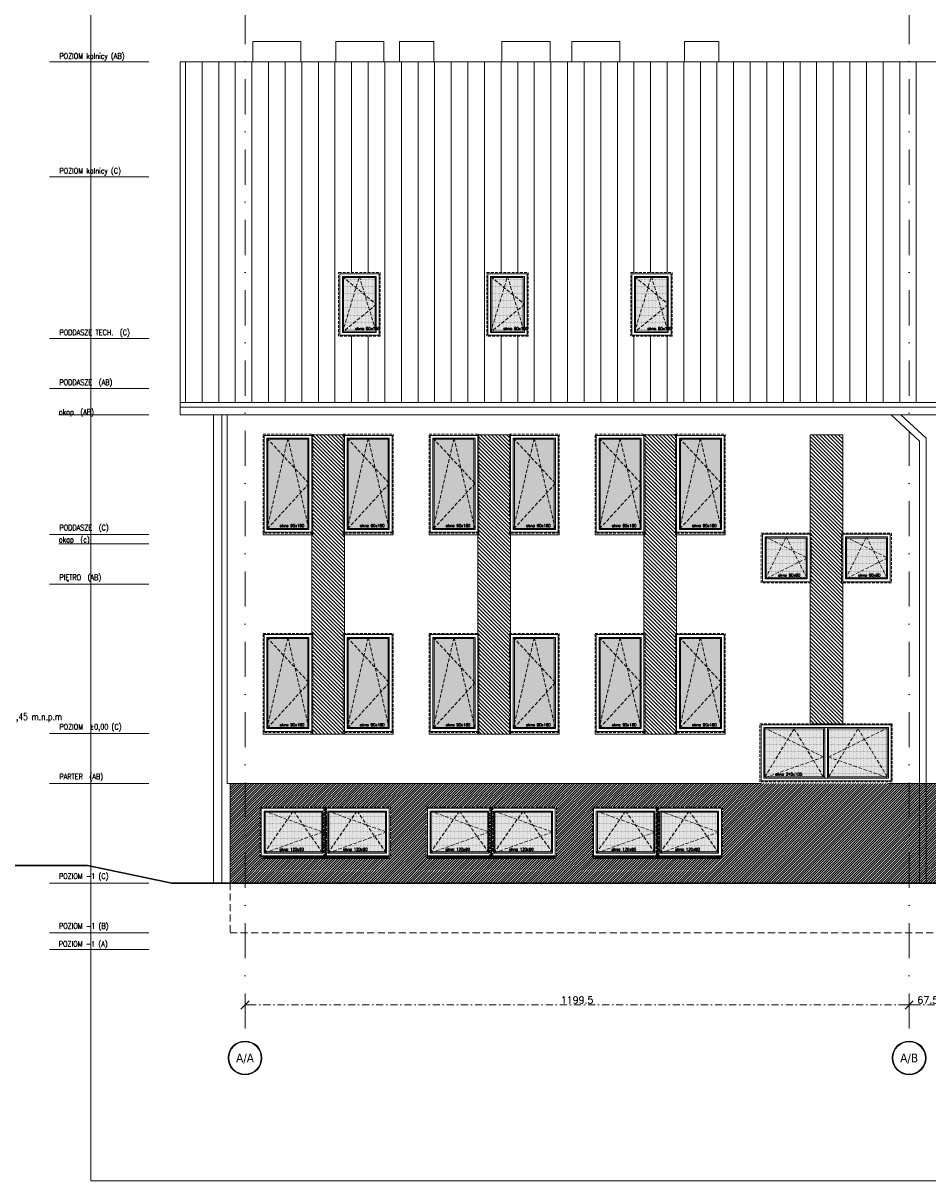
# Model space of a CAD drawing. Header units: millimetres. Extents: x 23192 to 177760, y -399809 to -79279.
# Tile 189 of 256: x 57337 to 58971, y -202902 to -200810. Entities that reach past the tile are written whole.
import ezdxf
from ezdxf.enums import TextEntityAlignment as Align

# ---------------------------------------------------------------- set-up
doc = ezdxf.new("R2010")
doc.units = ezdxf.units.MM
for name, pattern in [('CACHE', [9.525, 6.35, -3.175]), ('CARKOVANA', [7.5, 5, -2.5]), ('DASHDOT', [25.4, 12.7, -6.35, 0, -6.35]), ('HIDDEN', [9.525, 6.35, -3.175])]:
    doc.linetypes.add(name, pattern=pattern)
doc.layers.get('0').update_dxf_attribs({"lineweight": 0})
for name, color, linetype, lineweight in [('! opisy okien elewacja', 7, 'Continuous', 0), ('!! 0_ Istn-okna', 6, 'Continuous', 13), ('!! 0_ Istn-sciany', 3, 'Continuous', 30), ('!! 0_ Istn-widok', 1, 'Continuous', 15), ('!! 0_ WIDOK ELEWACJA', 4, 'Continuous', 0), ('!! 0_Istn-cienka', 4, 'Continuous', 9), ('!! 0_Istn-drzwi', 1, 'Continuous', 13), ('!! 0_Osie', 1, 'DASHDOT', 13), ('!! 1  WYDZIELENIE PPOŻ', 252, 'Continuous', 0), ('!! 1_Hatch dach', 252, 'Continuous', 5), ('!! 2_NOWE OKNA WIDOk - remont', 140, 'Continuous', 5), ('!! 2_TYNK OBRYS', 252, 'Continuous', 13), ('0-osie-liniA', 14, 'DASHDOT', 5), ('0-osie-tx', 66, 'Continuous', 9), ('0-rzedne-blok', 62, 'Continuous', 13), ('Hatch', 4, 'Continuous', 5), ('Istn-okna', 6, 'Continuous', 13)]:
    doc.layers.add(name, color=color, linetype=linetype, lineweight=lineweight)
doc.layers.add('!! 0_ramki', color=66, linetype='Continuous', lineweight=9, plot=False)
doc.layers.add('!! 1_ELEWACJA KOLOR', color=7, linetype='Continuous', lineweight=13, true_color=0x6888bb)
doc.layers.add('!! 2_ELEWACJA COKÓŁ', color=9, linetype='Continuous', lineweight=13, true_color=0x808080)
doc.styles.add('DEUTSCH', font='SIMPLEX8')
doc.styles.add('SIMPLEX', font='simplex.shx', dxfattribs={"width": 0.77})
doc.styles.add('TAHOMA', font='tahoma.ttf')
doc.styles.add('TXT', font='simplex.shx')
doc.dimstyles.new('DIM50', dxfattribs={"dimscale": 5, "dimtxt": 2.5, "dimasz": 1.5, "dimexe": 0, "dimexo": 0, "dimgap": 0.5, "dimtad": 1, "dimdec": 4, "dimrnd": 0.5, "dimdsep": 46, "dimtxsty": 'TXT', "dimblk1": 'TICK1', "dimblk2": 'TICK1', "dimsah": 1, "dimcen": 0, "dimse1": 1, "dimse2": 1, "dimclrd": 1, "dimclre": 7, "dimclrt": 9, "dimadec": 0, "dimazin": 0, "dimtfac": 1, "dimtdec": 4, "dimtmove": 2, "dimatfit": 3, "dimldrblk": 'TICK1', "dimfxl": 1, "dimtolj": 1, "dimarcsym": 0})
pattern_1 = [(315, (4038.4983, 39195.6034), (3.367596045, 3.367596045), [])]
pattern_2 = [(0, (-71731.4378, 218200.2286), (0.79375, 1.5875), [0, -1.5875])]

# ---------------------------------------------------------------- blocks, each defined once
blk = doc.blocks.new('okno 90x180')
at = {"layer": '!! 1_Hatch dach', "true_color": 0x575757}
h = blk.add_hatch(dxfattribs=at)
h.set_pattern_fill('DOTS', color=251)
h.set_pattern_definition([(0, (-9632.3096, -11392.1331), (0.79375, 1.5875), [0, -1.5875])])
h.paths.add_polyline_path([(9, -10), (81, -10), (81, -171), (9, -171)])
at = {"layer": '!! 0_ Istn-okna', "linetype": 'CARKOVANA', "lineweight": 5}
blk.add_lwpolyline([(0, -1), (90, -1), (90, -180), (0, -180)], close=True, dxfattribs=at)
at = {"layer": '!! 0_ Istn-okna'}
for points in [[(2, -3), (88, -3), (88, -178), (2, -178)], [(7, -8), (83, -8), (83, -173), (7, -173)], [(9, -10), (81, -10), (81, -171), (9, -171)], [(0, -178), (90, -178), (90, -183), (0, -183)]]:
    blk.add_lwpolyline(points, close=True, dxfattribs=at)
at = {"layer": '!! 1_Hatch dach', "color": 251, "linetype": 'CACHE', "true_color": 0x575757}
for points in [[(7, -173), (45, -8), (83, -173)], [(7, -8), (83, -90), (7, -173)]]:
    blk.add_lwpolyline(points, dxfattribs=at)
at = {"insert": (30.1, -163.6), "char_height": 5, "attachment_point": 1, "style": 'TXT'}
blk.add_mtext_dynamic_manual_height_columns('okno 90x180', width=52.63, gutter_width=75, heights=[0], dxfattribs=at)
blk = doc.blocks.new('okno 115x115')
at = {"layer": '!! 1_Hatch dach', "true_color": 0x575757}
h = blk.add_hatch(dxfattribs=at)
h.set_pattern_fill('DOTS', color=251, angle=360)
h.set_pattern_definition([(360, (-21873.4686, 1906.5186), (0.79375, 1.5875), [0, -1.5875])])
h.paths.add_polyline_path([(-12259.7, 13266.7), (-12157.7, 13266.7), (-12157.7, 13194.7), (-12259.7, 13194.7)])
h = blk.add_hatch(dxfattribs=at)
h.set_pattern_fill('ANSI31', color=251, scale=0.2, angle=360)
h.paths.add_polyline_path([(-12264.2, 13187.7), (-12153.2, 13187.7), (-12153.2, 13182.7), (-12264.2, 13182.7)])
at = {"layer": '!! 0_ Istn-okna', "linetype": 'CARKOVANA', "lineweight": 5}
blk.add_lwpolyline([(-12268.7, 13275.7), (-12148.7, 13275.7), (-12148.7, 13185.7), (-12268.7, 13185.7)], close=True, dxfattribs=at)
at = {"layer": '!! 0_ Istn-okna'}
for points in [[(-12266.7, 13273.7), (-12150.7, 13273.7), (-12150.7, 13187.7), (-12266.7, 13187.7)], [(-12261.7, 13268.7), (-12155.7, 13268.7), (-12155.7, 13192.7), (-12261.7, 13192.7)], [(-12259.7, 13266.7), (-12157.7, 13266.7), (-12157.7, 13194.7), (-12259.7, 13194.7)], [(-12266.7, 13187.7), (-12150.7, 13187.7), (-12150.7, 13182.7), (-12266.7, 13182.7)]]:
    blk.add_lwpolyline(points, close=True, dxfattribs=at)
at = {"layer": '!! 1_Hatch dach', "color": 251, "linetype": 'CACHE', "true_color": 0x575757}
for points in [[(-12261.7, 13192.7), (-12208.7, 13268.7), (-12155.7, 13192.7)], [(-12261.7, 13268.7), (-12155.7, 13230.7), (-12261.7, 13192.7)]]:
    blk.add_lwpolyline(points, dxfattribs=at)
at = {"insert": (-12234.1, 13202.1), "char_height": 5, "attachment_point": 1, "style": 'TXT'}
blk.add_mtext_dynamic_manual_height_columns('okno 120x90', width=52.63, gutter_width=75, heights=[0], dxfattribs=at)
blk = doc.blocks.new('OKNO POŁACIOWE')
at = {"layer": '!! 1_Hatch dach', "true_color": 0x575757}
h = blk.add_hatch(dxfattribs=at)
h.set_pattern_fill('DOTS', color=251)
h.set_pattern_definition([(0, (62967.6391, -229507.4222), (0.79375, 1.5875), [0, -1.5875])])
h.paths.add_polyline_path([(72608.9, -218174.3), (72665.9, -218174.3), (72665.9, -218271.3), (72608.9, -218271.3)])
at = {"layer": '!! 0_ Istn-okna', "linetype": 'CARKOVANA', "lineweight": 5}
blk.add_lwpolyline([(72599.9, -218165.3), (72674.9, -218165.3), (72674.9, -218280.3), (72599.9, -218280.3)], close=True, dxfattribs=at)
at = {"layer": '!! 0_ Istn-okna'}
for points in [[(72601.9, -218167.3), (72672.9, -218167.3), (72672.9, -218278.3), (72601.9, -218278.3)], [(72606.9, -218172.3), (72667.9, -218172.3), (72667.9, -218273.3), (72606.9, -218273.3)], [(72608.9, -218174.3), (72665.9, -218174.3), (72665.9, -218271.3), (72608.9, -218271.3)]]:
    blk.add_lwpolyline(points, close=True, dxfattribs=at)
at = {"layer": '!! 1_Hatch dach', "color": 251, "linetype": 'CACHE', "true_color": 0x575757}
for points in [[(72606.9, -218273.3), (72637.4, -218172.3), (72667.9, -218273.3)], [(72606.9, -218172.3), (72667.9, -218222.8), (72606.9, -218273.3)]]:
    blk.add_lwpolyline(points, dxfattribs=at)
at = {"insert": (72630, -218263.9), "char_height": 5, "attachment_point": 1, "style": 'TXT'}
blk.add_mtext_dynamic_manual_height_columns('okno 90x180', width=52.63, gutter_width=75, heights=[0], dxfattribs=at)
blk = doc.blocks.new('*U80')
h = blk.add_hatch(color=256)
edge = h.paths.add_edge_path()
edge.add_arc((0, 0), 30.6, 0, 360)
edge = h.paths.add_edge_path(flags=17)
edge.add_arc((0, 0), 29.4, 0, 360)
for radius in [30.6, 29.4]:
    blk.add_circle((0, 0), radius)
at = {"style": 'TAHOMA', "flags": 8}
blk.add_attdef('ANSICHTSNUMMER', text='', height=16, dxfattribs=at).set_placement((0, 0), align=Align.MIDDLE_CENTER)
blk = doc.blocks.new('TICK1')
at = {"color": 2}
blk.add_line((-1, -1), (1, 1), dxfattribs=at)
at = {"color": 0}
for p, q in [((0, 0), (-1, 0)), ((0, -1.4), (0, 1.4))]:
    blk.add_line(p, q, dxfattribs=at)
blk = doc.blocks.new('*D3679')
at = {"color": 1, "lineweight": -2, "transparency": 16777216}
blk.add_line((57745.1, -202584.2), (58929.6, -202584.2), dxfattribs=at)
at = {"layer": 'DEFPOINTS', "color": 0, "transparency": 16777216}
for p in [(58937.1, -202584.2), (57737.6, -202649.3), (58937.1, -202649.3)]:
    blk.add_point(p, dxfattribs=at)
at = {"color": 1, "lineweight": -2, "transparency": 16777216, "xscale": 7.5, "yscale": 7.5, "zscale": 7.5, "rotation": 180}
blk.add_blockref('TICK1', (57737.6, -202584.2), dxfattribs=at)
at = {"color": 1, "lineweight": -2, "transparency": 16777216, "xscale": 7.5, "yscale": 7.5, "zscale": 7.5}
blk.add_blockref('TICK1', (58937.1, -202584.2), dxfattribs=at)
at = {"color": 9, "transparency": 16777216, "insert": (58337.3, -202575.4), "char_height": 12.5, "attachment_point": 5, "style": 'TXT'}
blk.add_mtext('\\A1;1199.5', dxfattribs=at)
blk = doc.blocks.new('*D3680')
at = {"color": 1, "lineweight": -2, "transparency": 16777216}
blk.add_line((58944.6, -202584.2), (58997.1, -202584.2), dxfattribs=at)
at = {"layer": 'DEFPOINTS', "color": 0, "transparency": 16777216}
for p in [(59004.6, -202584.2), (59004.6, -202584.2), (58937.1, -202649.3)]:
    blk.add_point(p, dxfattribs=at)
at = {"color": 1, "lineweight": -2, "transparency": 16777216, "xscale": 7.5, "yscale": 7.5, "zscale": 7.5, "rotation": 180}
blk.add_blockref('TICK1', (58937.1, -202584.2), dxfattribs=at)
at = {"color": 1, "lineweight": -2, "transparency": 16777216, "xscale": 7.5, "yscale": 7.5, "zscale": 7.5}
blk.add_blockref('TICK1', (59004.6, -202584.2), dxfattribs=at)
at = {"color": 9, "transparency": 16777216, "insert": (58970.8, -202575.4), "char_height": 12.5, "attachment_point": 5, "style": 'TXT'}
blk.add_mtext('\\A1;67.5', dxfattribs=at)
blk = doc.blocks.new('D_kota')
for p, q in [((8.7, 0), (8.7, 23)), ((-0.8, 15), (8.7, 15)), ((8.7, 0), (-0.8, 15))]:
    blk.add_line(p, q)
blk.add_lwpolyline([(-0.8, 15), (57.9, 15)])
at = {"style": 'DEUTSCH', "width": 0.8}
blk.add_attdef('POZ.ARCH', (7.3, 19.7), '', height=10, dxfattribs=at)
blk = doc.blocks.new('rzędne elewacje 2')
at = {"layer": '0-rzedne-blok'}
for p, q in [((45385.6, -192844.4), (45385.6, -192773.7)), ((45385.6, -192907), (45385.6, -192784.5)), ((45415.6, -192907), (45415.6, -192784.5)), ((45505.6, -192907), (45505.6, -192784.5)), ((45685.6, -192907), (45685.6, -192784.5)), ((45775.6, -192907), (45775.6, -192784.5)), ((46045.6, -192907), (46045.6, -192784.5)), ((46135.6, -192907), (46135.6, -192784.5)), ((46399.6, -192907), (46399.6, -192784.5)), ((46489.6, -192907), (46489.6, -192784.5)), ((46782.1, -192907), (46782.1, -192784.5)), ((46989.6, -192907), (46989.6, -192784.5)), ((45385.6, -193153), (45385.6, -192973.3)), ((45415.6, -193153), (45415.6, -192973.3)), ((45505.6, -193153), (45505.6, -192973.3)), ((45685.6, -193153), (45685.6, -192973.3)), ((45775.6, -193153), (45775.6, -192973.3)), ((46045.6, -193153), (46045.6, -192973.3)), ((46118.7, -193153), (46118.7, -192990.2)), ((46135.6, -193153), (46135.6, -192973.3)), ((46352, -193153), (46352, -192990.2)), ((46399.6, -193153), (46399.6, -192973.3)), ((46489.6, -193153), (46489.6, -192973.3)), ((46782.1, -193153), (46782.1, -192973.3)), ((46989.6, -193153), (46989.6, -192973.3))]:
    blk.add_line(p, q, dxfattribs=at)
ref = blk.add_blockref('D_kota', (45386.4, -192760.2), dxfattribs=dict(at, xscale=1.250000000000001, yscale=1.250000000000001, zscale=1.250000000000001, rotation=269.9999999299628))
ref.add_attrib('POZ.ARCH', '- 3,90', (45411, -192749.3), dxfattribs={"layer": '0', "height": 12.5, "rotation": 270, "style": 'DEUTSCH', "width": 0.8})
ref = blk.add_blockref('D_kota', (46399.6, -192804.7), dxfattribs=dict(at, xscale=1.250000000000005, yscale=1.250000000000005, zscale=1.250000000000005, rotation=269.9999999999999))
ref.add_attrib('POZ.ARCH', '+6,24', (46424.2, -192793.8), dxfattribs={"layer": '0', "height": 12.5, "rotation": 270, "style": 'DEUTSCH', "width": 0.8})
ref = blk.add_blockref('D_kota', (46489.6, -192804.7), dxfattribs=dict(at, xscale=1.250000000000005, yscale=1.250000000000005, zscale=1.250000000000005, rotation=269.9999999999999))
ref.add_attrib('POZ.ARCH', '+7,14', (46514.2, -192793.8), dxfattribs={"layer": '0', "height": 12.5, "rotation": 270, "style": 'DEUTSCH', "width": 0.8})
ref = blk.add_blockref('D_kota', (46782.1, -192809.5), dxfattribs=dict(at, xscale=1.250000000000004, yscale=1.250000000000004, zscale=1.250000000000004, rotation=269.9999999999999))
ref.add_attrib('POZ.ARCH', '+ 10.59', (46806.7, -192798.7), dxfattribs={"layer": '0', "height": 12.5, "rotation": 270, "style": 'DEUTSCH', "width": 0.8})
ref = blk.add_blockref('D_kota', (46989.6, -192809.5), dxfattribs=dict(at, xscale=1.250000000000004, yscale=1.250000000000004, zscale=1.250000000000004, rotation=269.9999999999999))
ref.add_attrib('POZ.ARCH', '+ 12,50', (47014.2, -192798.7), dxfattribs={"layer": '0', "height": 12.5, "rotation": 270, "style": 'DEUTSCH', "width": 0.8})
ref = blk.add_blockref('D_kota', (45415.6, -192814.4), dxfattribs=dict(at, xscale=1.250000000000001, yscale=1.250000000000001, zscale=1.250000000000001, rotation=269.9999999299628))
ref.add_attrib('POZ.ARCH', '- 3,60', (45440.2, -192803.6), dxfattribs={"layer": '0', "height": 12.5, "rotation": 270, "style": 'DEUTSCH', "width": 0.8})
ref = blk.add_blockref('D_kota', (45505.6, -192814.4), dxfattribs=dict(at, xscale=1.250000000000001, yscale=1.250000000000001, zscale=1.250000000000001, rotation=269.9999999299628))
ref.add_attrib('POZ.ARCH', '- 2,70', (45530.2, -192803.6), dxfattribs={"layer": '0', "height": 12.5, "rotation": 270, "style": 'DEUTSCH', "width": 0.8})
ref = blk.add_blockref('D_kota', (45685.6, -192819.8), dxfattribs=dict(at, xscale=1.250000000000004, yscale=1.250000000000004, zscale=1.250000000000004, rotation=269.9999999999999))
ref.add_attrib('POZ.ARCH', '- 0,90  ', (45710.2, -192809), dxfattribs={"layer": '0', "height": 12.5, "rotation": 270, "style": 'DEUTSCH', "width": 0.8})
ref = blk.add_blockref('D_kota', (45775.6, -192819.8), dxfattribs=dict(at, xscale=1.250000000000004, yscale=1.250000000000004, zscale=1.250000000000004, rotation=269.9999999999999))
ref.add_attrib('POZ.ARCH', '%%p 0,00  = 431,45 m.n.p.m', (45800.2, -192809), dxfattribs={"layer": '0', "height": 12.5, "rotation": 270, "style": 'DEUTSCH', "width": 0.8})
ref = blk.add_blockref('D_kota', (46046.1, -192814.4), dxfattribs=dict(at, xscale=1.250000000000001, yscale=1.250000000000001, zscale=1.250000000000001, rotation=269.9999999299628))
ref.add_attrib('POZ.ARCH', '+ 2,70', (46070.7, -192803.6), dxfattribs={"layer": '0', "height": 12.5, "rotation": 270, "style": 'DEUTSCH', "width": 0.8})
ref = blk.add_blockref('D_kota', (46136.1, -192814.4), dxfattribs=dict(at, xscale=1.250000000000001, yscale=1.250000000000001, zscale=1.250000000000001, rotation=269.9999999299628))
ref.add_attrib('POZ.ARCH', '+ 3,60', (46160.7, -192803.6), dxfattribs={"layer": '0', "height": 12.5, "rotation": 270, "style": 'DEUTSCH', "width": 0.8})
at = {"layer": '0-rzedne-blok', "style": 'SIMPLEX', "width": 0.77}
for s, p in [('POZIOM -1 (A)', (45390.6, -192990.1, 0)), ('POZIOM -1 (B)', (45423, -192990.4, 0)), ('POZIOM -1 (C)', (45513, -192990.4, 0)), ('PARTER  (AB)', (45693, -192991.2, 0)), ('POZIOM  %%P0,00 (C)', (45783, -192991.2, 0)), ('PIĘTRO  (AB)', (46053, -192991.2, 0)), ('okap  (c)', (46121.3, -192990.2)), ('PODDASZE  (C)', (46143, -192991.2, 0)), ('okap  (AB)', (46352, -192990.2)), ('PODDASZE  (AB)', (46405.6, -192991.2, 0)), ('PODDASZE TECH.  (C)', (46495.6, -192991.2, 0)), ('POZIOM kalnicy (C)', (46787.8, -192991.2, 0)), ('POZIOM kalnicy (AB)', (46995.3, -192991.2, 0))]:
    blk.add_text(s, height=10, rotation=270, dxfattribs=at).set_placement(p)
blk = doc.blocks.new('okno 90x90')
at = {"layer": '!! 1_Hatch dach', "true_color": 0x575757}
h = blk.add_hatch(dxfattribs=at)
h.set_pattern_fill('DOTS', color=251)
h.set_pattern_definition([(0, (-9634.3096, -11214.1331), (0.79375, 1.5875), [0, -1.5875])])
h.paths.add_polyline_path([(7, 79), (79, 79), (79, 7), (7, 7)])
at = {"layer": '!! 0_ Istn-okna', "linetype": 'CARKOVANA', "lineweight": 5}
blk.add_lwpolyline([(-2, 88), (88, 88), (88, -2), (-2, -2)], close=True, dxfattribs=at)
at = {"layer": '!! 0_ Istn-okna'}
for points in [[(0, 86), (86, 86), (86, 0), (0, 0)], [(5, 81), (81, 81), (81, 5), (5, 5)], [(7, 79), (79, 79), (79, 7), (7, 7)]]:
    blk.add_lwpolyline(points, close=True, dxfattribs=at)
at = {"layer": '!! 1_Hatch dach', "color": 251, "linetype": 'CACHE', "true_color": 0x575757}
for points in [[(5, 5), (43, 81), (81, 5)], [(5, 81), (81, 43), (5, 5)]]:
    blk.add_lwpolyline(points, dxfattribs=at)
at = {"insert": (28.1, 14.4), "char_height": 5, "attachment_point": 1, "style": 'TXT'}
blk.add_mtext_dynamic_manual_height_columns('okno 90x90', width=52.63, gutter_width=75, heights=[0], dxfattribs=at)
blk = doc.blocks.new('A$C64ed85a8')
at = {"layer": 'Hatch', "true_color": 0x575757}
h = blk.add_hatch(dxfattribs=at)
h.set_pattern_fill('DOTS', color=251)
h.set_pattern_definition(pattern_2)
h.paths.add_polyline_path([(118.5, 96), (10, 96), (9, 9), (117.5, 9)])
h = blk.add_hatch(dxfattribs=at)
h.set_pattern_fill('DOTS', color=251)
h.set_pattern_definition(pattern_2)
h.paths.add_polyline_path([(125.5, 96), (234, 96), (235, 9), (126.5, 9)])
at = {"layer": 'Hatch', "color": 251, "linetype": 'CACHE', "true_color": 0x575757}
for p, q in [((9.5, 98), (117.5, 45)), ((234.5, 98), (126.5, 45)), ((117.5, 45), (9.5, 7)), ((126.5, 45), (234.5, 7))]:
    blk.add_line(p, q, dxfattribs=at)
for points in [[(11.5, 9), (64.25, 96), (117.5, 9)], [(126.5, 9), (179.75, 96), (232.5, 9)]]:
    blk.add_lwpolyline(points, dxfattribs=at)
at = {"layer": 'Istn-okna', "linetype": 'CARKOVANA', "lineweight": 5}
for p, q in [((2.5, 105), (241.5, 105)), ((2.5, 0), (2.5, 105)), ((241.5, 105), (241.5, 0)), ((241.5, 0), (2.5, 0))]:
    blk.add_line(p, q, dxfattribs=at)
at = {"layer": 'Istn-okna'}
for p, q in [((4.5, 103), (239.5, 103)), ((4.5, 2), (4.5, 103)), ((9.5, 98), (234.5, 98)), ((9.5, 7), (9.5, 98)), ((11.5, 96), (119.5, 96)), ((11.5, 9), (11.5, 96)), ((124.5, 96), (232.5, 96)), ((234.5, 98), (234.5, 7)), ((239.5, 103), (239.5, 2)), ((239.5, 2), (4.5, 2)), ((234.5, 7), (9.5, 7)), ((119.5, 9), (11.5, 9)), ((232.5, 9), (124.5, 9))]:
    blk.add_line(p, q, dxfattribs=at)
for points in [[(117.5, 96), (117.5, 9)], [(119.5, 98), (119.5, 7)], [(124.5, 98), (124.5, 7)], [(126.5, 96), (126.5, 9)], [(232.5, 9), (232.5, 96)]]:
    blk.add_lwpolyline(points, dxfattribs=at)
at = {"style": 'TXT'}
blk.add_text('okno 245x105', height=5, dxfattribs=at).set_placement((30.08, 11.41))
blk = doc.blocks.new('BLOK OSIE ABC PD')
at = {"layer": '0-osie-liniA', "ltscale": 5}
for points in [[(57737.56735, -200656.87852), (57737.56735, -202649.32309)], [(58937.06735, -200656.87852), (58937.06735, -202649.32309)]]:
    blk.add_lwpolyline(points, dxfattribs=at)
at = {"layer": '0-osie-tx'}
ref = blk.add_blockref('*U80', (57737.56735, -202679.92309), dxfattribs=dict(at, rotation=180))
ref.add_attrib('ANSICHTSNUMMER', 'A/A', dxfattribs={"layer": '0', "height": 16, "style": 'TAHOMA', "flags": 8}).set_placement((57737.56735, -202679.92309), align=Align.MIDDLE_CENTER)
ref = blk.add_blockref('*U80', (58937.06735, -202679.92309), dxfattribs=dict(at, rotation=180))
ref.add_attrib('ANSICHTSNUMMER', 'A/B', dxfattribs={"layer": '0', "height": 16, "style": 'TAHOMA', "flags": 8}).set_placement((58937.06735, -202679.92309), align=Align.MIDDLE_CENTER)
dim = blk.add_aligned_dim(p1=(57737.56735, -202649.32309), p2=(58937.06735, -202649.32309), distance=65.13572, dimstyle='DIM50')
dim.commit()
dim.dimension.update_dxf_attribs({"geometry": '*D3679', "text_midpoint": (58337.31735, -202575.43737)})
dim = blk.add_linear_dim(base=(59004.56735, -202584.18737), p1=(58937.06735, -202649.32309), p2=(59004.56735, -202584.18737), angle=180, dimstyle='DIM50')
dim.commit()
dim.dimension.update_dxf_attribs({"geometry": '*D3680', "text_midpoint": (58970.81735, -202575.43737)})

msp = doc.modelspace()

# ---------------------------------------------------------------- hatches: boundary and pattern name
at = {"layer": '!! 1_ELEWACJA KOLOR', "true_color": 0x4f5358}
h = msp.add_hatch(dxfattribs=at)
h.set_pattern_fill('ANSI31', color=251, scale=1.5, angle=-90)
h.set_pattern_definition(pattern_1)
h.paths.add_polyline_path([(57858.06735, -201553.74713), (57917.06735, -201553.74713), (57917.06735, -202094.74713), (57858.06735, -202094.74713)])
h = msp.add_hatch(dxfattribs=at)
h.set_pattern_fill('ANSI31', color=251, scale=1.5, angle=-90)
h.set_pattern_definition(pattern_1)
h.paths.add_polyline_path([(58158.06735, -201553.74713), (58217.06735, -201553.74713), (58217.06735, -202094.74713), (58158.06735, -202094.74713)])
h = msp.add_hatch(dxfattribs=at)
h.set_pattern_fill('ANSI31', color=251, scale=1.5, angle=-90)
h.set_pattern_definition(pattern_1)
h.paths.add_polyline_path([(58458.06735, -201553.74713), (58517.06735, -201553.74713), (58517.06735, -202094.74713), (58458.06735, -202094.74713)])
h = msp.add_hatch(dxfattribs=at)
h.set_pattern_fill('ANSI31', color=251, scale=1.5, angle=-90)
h.set_pattern_definition(pattern_1)
h.paths.add_polyline_path([(58758.06735, -201553.74713), (58817.06735, -201553.74713), (58817.06735, -202075.96686), (58758.06735, -202075.96686)])
at = {"layer": '!! 1_Hatch dach'}
h = msp.add_hatch(dxfattribs=at)
h.set_pattern_fill('_USER', color=8, scale=30, angle=90, pattern_type=0)
h.set_pattern_definition([(90, (0, 0), (-30, 2e-15), [])])
h.paths.add_polyline_path([(58977.56735, -200879.74713), (57620.56735, -200879.74713), (57620.56735, -201495.5652), (58977.56735, -201495.5652)])
h.paths.add_polyline_path([(58509.14954, -201375.54958), (58434.14954, -201375.54958), (58434.14954, -201260.54958), (58509.14954, -201260.54958)], flags=16)
h.paths.add_polyline_path([(58507.14954, -201373.54958), (58436.14954, -201373.54958), (58436.14954, -201262.54958), (58507.14954, -201262.54958)], flags=0)
h.paths.add_polyline_path([(58502.14954, -201368.54958), (58441.14954, -201368.54958), (58441.14954, -201267.54958), (58502.14954, -201267.54958)], flags=0)
h.paths.add_polyline_path([(58501.54558, -201366.54958), (58443.56538, -201366.54958), (58441.14954, -201368.54958), (58443.14954, -201361.92662), (58443.14954, -201269.20531), (58443.56538, -201269.54958), (58471.04558, -201269.54958), (58471.64954, -201267.54958), (58472.2535, -201269.54958), (58500.14954, -201269.54958), (58500.14954, -201316.39384), (58502.14954, -201318.04958), (58500.14954, -201319.70531), (58500.14954, -201361.92662)], flags=0)
h.paths.add_polyline_path([(58249.25676, -201375.54958), (58174.25676, -201375.54958), (58174.25676, -201260.54958), (58249.25676, -201260.54958)], flags=16)
h.paths.add_polyline_path([(58247.25676, -201373.54958), (58176.25676, -201373.54958), (58176.25676, -201262.54958), (58247.25676, -201262.54958)], flags=0)
h.paths.add_polyline_path([(58242.25676, -201368.54958), (58181.25676, -201368.54958), (58181.25676, -201267.54958), (58242.25676, -201267.54958)], flags=0)
h.paths.add_polyline_path([(58241.6528, -201366.54958), (58183.6726, -201366.54958), (58181.25676, -201368.54958), (58183.25676, -201361.92662), (58183.25676, -201269.20531), (58183.6726, -201269.54958), (58211.1528, -201269.54958), (58211.75676, -201267.54958), (58212.36072, -201269.54958), (58240.25676, -201269.54958), (58240.25676, -201316.39384), (58242.25676, -201318.04958), (58240.25676, -201319.70531), (58240.25676, -201361.92662)], flags=0)
h.paths.add_polyline_path([(57981.60457, -201375.54958), (57906.60457, -201375.54958), (57906.60457, -201260.54958), (57981.60457, -201260.54958)], flags=16)
h.paths.add_polyline_path([(57979.60457, -201373.54958), (57908.60457, -201373.54958), (57908.60457, -201262.54958), (57979.60457, -201262.54958)], flags=0)
h.paths.add_polyline_path([(57974.60457, -201368.54958), (57913.60457, -201368.54958), (57913.60457, -201267.54958), (57974.60457, -201267.54958)], flags=0)
h.paths.add_polyline_path([(57974.00061, -201366.54958), (57916.02041, -201366.54958), (57913.60457, -201368.54958), (57915.60457, -201361.92662), (57915.60457, -201269.20531), (57916.02041, -201269.54958), (57943.50061, -201269.54958), (57944.10457, -201267.54958), (57944.70853, -201269.54958), (57972.60457, -201269.54958), (57972.60457, -201316.39384), (57974.60457, -201318.04958), (57972.60457, -201319.70531), (57972.60457, -201361.92662)], flags=0)
h.paths.add_polyline_path([(57935.43233, -201365.38995), (57985.55137, -201365.38995), (57985.55137, -201357.88995), (57935.43233, -201357.88995)], flags=24)
h.paths.add_polyline_path([(58203.08452, -201365.38995), (58253.20356, -201365.38995), (58253.20356, -201357.88995), (58203.08452, -201357.88995)], flags=24)
h.paths.add_polyline_path([(58462.97729, -201365.38995), (58513.09634, -201365.38995), (58513.09634, -201357.88995), (58462.97729, -201357.88995)], flags=24)
at = {"layer": '!! 2_ELEWACJA COKÓŁ', "true_color": 0x2b2b2c}
h = msp.add_hatch(dxfattribs=at)
h.set_pattern_fill('ANSI31', color=250)
h.paths.add_polyline_path([(57710.56735, -202183.74713), (59001.56735, -202183.74713), (59001.56735, -202363.74713), (57710.56735, -202363.74713)])
h.paths.add_polyline_path([(58480.06735, -202226.74713), (58600.06735, -202226.74713), (58600.06735, -202316.74713), (58480.06735, -202316.74713)], flags=16)
h.paths.add_polyline_path([(58487.06735, -202233.74713), (58593.06735, -202233.74713), (58593.06735, -202309.74713), (58487.06735, -202309.74713)], flags=0)
h.paths.add_polyline_path([(58482.06735, -202228.74713), (58598.06735, -202228.74713), (58598.06735, -202314.74713), (58482.06735, -202314.74713)], flags=0)
h.paths.add_polyline_path([(58489.06735, -202235.74713), (58591.06735, -202235.74713), (58591.06735, -202307.74713), (58489.06735, -202307.74713)], flags=0)
h.paths.add_polyline_path([(58513.3951, -202306.5875), (58563.51415, -202306.5875), (58563.51415, -202299.0875), (58513.3951, -202299.0875)], flags=0)
edge = h.paths.add_edge_path(flags=0)
edge.add_line((58487.06735, -202309.74713), (58540.06735, -202233.74713))
edge.add_line((58540.06735, -202233.74713), (58593.06735, -202309.74713))
edge = h.paths.add_edge_path(flags=0)
edge.add_line((58487.06735, -202233.74713), (58593.06735, -202271.74713))
edge.add_line((58593.06735, -202271.74713), (58487.06735, -202309.74713))
h.paths.add_polyline_path([(58482.06735, -202314.74713), (58598.06735, -202314.74713), (58598.06735, -202319.74713), (58482.06735, -202319.74713)], flags=16)
h.paths.add_polyline_path([(58365.06735, -202226.74713), (58485.06735, -202226.74713), (58485.06735, -202316.74713), (58365.06735, -202316.74713)], flags=16)
h.paths.add_polyline_path([(58372.06735, -202233.74713), (58478.06735, -202233.74713), (58478.06735, -202309.74713), (58372.06735, -202309.74713)], flags=0)
h.paths.add_polyline_path([(58367.06735, -202228.74713), (58483.06735, -202228.74713), (58483.06735, -202314.74713), (58367.06735, -202314.74713)], flags=0)
h.paths.add_polyline_path([(58374.06735, -202235.74713), (58476.06735, -202235.74713), (58476.06735, -202307.74713), (58374.06735, -202307.74713)], flags=0)
h.paths.add_polyline_path([(58398.3951, -202306.5875), (58448.51415, -202306.5875), (58448.51415, -202299.0875), (58398.3951, -202299.0875)], flags=0)
edge = h.paths.add_edge_path(flags=0)
edge.add_line((58372.06735, -202309.74713), (58425.06735, -202233.74713))
edge.add_line((58425.06735, -202233.74713), (58478.06735, -202309.74713))
edge = h.paths.add_edge_path(flags=0)
edge.add_line((58372.06735, -202233.74713), (58478.06735, -202271.74713))
edge.add_line((58478.06735, -202271.74713), (58372.06735, -202309.74713))
h.paths.add_polyline_path([(58367.06735, -202314.74713), (58483.06735, -202314.74713), (58483.06735, -202319.74713), (58367.06735, -202319.74713)], flags=16)
h.paths.add_polyline_path([(58180.06735, -202226.74713), (58300.06735, -202226.74713), (58300.06735, -202316.74713), (58180.06735, -202316.74713)], flags=16)
h.paths.add_polyline_path([(58187.06735, -202233.74713), (58293.06735, -202233.74713), (58293.06735, -202309.74713), (58187.06735, -202309.74713)], flags=0)
h.paths.add_polyline_path([(58182.06735, -202228.74713), (58298.06735, -202228.74713), (58298.06735, -202314.74713), (58182.06735, -202314.74713)], flags=0)
h.paths.add_polyline_path([(58189.06735, -202235.74713), (58291.06735, -202235.74713), (58291.06735, -202307.74713), (58189.06735, -202307.74713)], flags=0)
h.paths.add_polyline_path([(58213.3951, -202306.5875), (58263.51415, -202306.5875), (58263.51415, -202299.0875), (58213.3951, -202299.0875)], flags=0)
edge = h.paths.add_edge_path(flags=0)
edge.add_line((58187.06735, -202309.74713), (58240.06735, -202233.74713))
edge.add_line((58240.06735, -202233.74713), (58293.06735, -202309.74713))
edge = h.paths.add_edge_path(flags=0)
edge.add_line((58187.06735, -202233.74713), (58293.06735, -202271.74713))
edge.add_line((58293.06735, -202271.74713), (58187.06735, -202309.74713))
h.paths.add_polyline_path([(58182.06735, -202314.74713), (58298.06735, -202314.74713), (58298.06735, -202319.74713), (58182.06735, -202319.74713)], flags=16)
h.paths.add_polyline_path([(58065.06735, -202226.74713), (58185.06735, -202226.74713), (58185.06735, -202316.74713), (58065.06735, -202316.74713)], flags=16)
h.paths.add_polyline_path([(58072.06735, -202233.74713), (58178.06735, -202233.74713), (58178.06735, -202309.74713), (58072.06735, -202309.74713)], flags=0)
h.paths.add_polyline_path([(58067.06735, -202228.74713), (58183.06735, -202228.74713), (58183.06735, -202314.74713), (58067.06735, -202314.74713)], flags=0)
h.paths.add_polyline_path([(58074.06735, -202235.74713), (58176.06735, -202235.74713), (58176.06735, -202307.74713), (58074.06735, -202307.74713)], flags=0)
h.paths.add_polyline_path([(58098.3951, -202306.5875), (58148.51415, -202306.5875), (58148.51415, -202299.0875), (58098.3951, -202299.0875)], flags=0)
edge = h.paths.add_edge_path(flags=0)
edge.add_line((58072.06735, -202309.74713), (58125.06735, -202233.74713))
edge.add_line((58125.06735, -202233.74713), (58178.06735, -202309.74713))
edge = h.paths.add_edge_path(flags=0)
edge.add_line((58072.06735, -202233.74713), (58178.06735, -202271.74713))
edge.add_line((58178.06735, -202271.74713), (58072.06735, -202309.74713))
h.paths.add_polyline_path([(58067.06735, -202314.74713), (58183.06735, -202314.74713), (58183.06735, -202319.74713), (58067.06735, -202319.74713)], flags=16)
h.paths.add_polyline_path([(57880.06735, -202226.74713), (58000.06735, -202226.74713), (58000.06735, -202316.74713), (57880.06735, -202316.74713)], flags=16)
h.paths.add_polyline_path([(57887.06735, -202233.74713), (57993.06735, -202233.74713), (57993.06735, -202309.74713), (57887.06735, -202309.74713)], flags=0)
h.paths.add_polyline_path([(57882.06735, -202228.74713), (57998.06735, -202228.74713), (57998.06735, -202314.74713), (57882.06735, -202314.74713)], flags=0)
h.paths.add_polyline_path([(57889.06735, -202235.74713), (57991.06735, -202235.74713), (57991.06735, -202307.74713), (57889.06735, -202307.74713)], flags=0)
h.paths.add_polyline_path([(57913.3951, -202306.5875), (57963.51415, -202306.5875), (57963.51415, -202299.0875), (57913.3951, -202299.0875)], flags=0)
edge = h.paths.add_edge_path(flags=0)
edge.add_line((57887.06735, -202309.74713), (57940.06735, -202233.74713))
edge.add_line((57940.06735, -202233.74713), (57993.06735, -202309.74713))
edge = h.paths.add_edge_path(flags=0)
edge.add_line((57887.06735, -202233.74713), (57993.06735, -202271.74713))
edge.add_line((57993.06735, -202271.74713), (57887.06735, -202309.74713))
h.paths.add_polyline_path([(57882.06735, -202314.74713), (57998.06735, -202314.74713), (57998.06735, -202319.74713), (57882.06735, -202319.74713)], flags=16)
h.paths.add_polyline_path([(57765.06735, -202226.74713), (57885.06735, -202226.74713), (57885.06735, -202316.74713), (57765.06735, -202316.74713)], flags=16)
h.paths.add_polyline_path([(57772.06735, -202233.74713), (57878.06735, -202233.74713), (57878.06735, -202309.74713), (57772.06735, -202309.74713)], flags=0)
h.paths.add_polyline_path([(57767.06735, -202228.74713), (57883.06735, -202228.74713), (57883.06735, -202314.74713), (57767.06735, -202314.74713)], flags=0)
h.paths.add_polyline_path([(57774.06735, -202235.74713), (57876.06735, -202235.74713), (57876.06735, -202307.74713), (57774.06735, -202307.74713)], flags=0)
h.paths.add_polyline_path([(57798.3951, -202306.5875), (57848.51415, -202306.5875), (57848.51415, -202299.0875), (57798.3951, -202299.0875)], flags=0)
edge = h.paths.add_edge_path(flags=0)
edge.add_line((57772.06735, -202309.74713), (57825.06735, -202233.74713))
edge.add_line((57825.06735, -202233.74713), (57878.06735, -202309.74713))
edge = h.paths.add_edge_path(flags=0)
edge.add_line((57772.06735, -202233.74713), (57878.06735, -202271.74713))
edge.add_line((57878.06735, -202271.74713), (57772.06735, -202309.74713))
h.paths.add_polyline_path([(57767.06735, -202314.74713), (57883.06735, -202314.74713), (57883.06735, -202319.74713), (57767.06735, -202319.74713)], flags=16)

# ---------------------------------------------------------------- linework, layer by layer
at = {"layer": '!! 0_ Istn-sciany'}
for points in [[(57710.56735, -202363.74713), (57605.56735, -202363.74713), (57453.0479, -202332.21228), (57232.02214, -202332.21228)], [(60780.56735, -202363.74713), (57705.56735, -202363.74713)]]:
    msp.add_lwpolyline(points, dxfattribs=at)
at = {"layer": '!! 0_ Istn-widok'}
for points in [[(57751.56735, -200842.74713), (57838.56735, -200842.74713), (57838.56735, -200879.74713), (57751.56735, -200879.74713)], [(57901.56735, -200842.74713), (57988.56735, -200842.74713), (57988.56735, -200879.74713), (57901.56735, -200879.74713)], [(58016.56735, -200842.74713), (58078.56735, -200842.74713), (58078.56735, -200879.74713), (58016.56735, -200879.74713)], [(58201.56735, -200842.74713), (58288.56735, -200842.74713), (58288.56735, -200879.74713), (58201.56735, -200879.74713)], [(58327.56735, -200842.74713), (58414.56735, -200842.74713), (58414.56735, -200879.74713), (58327.56735, -200879.74713)], [(58531.56735, -200842.74713), (58593.56735, -200842.74713), (58593.56735, -200879.74713), (58531.56735, -200879.74713)]]:
    msp.add_lwpolyline(points, close=True, dxfattribs=at)
at = {"layer": '!! 0_ WIDOK ELEWACJA'}
for p, q in [((58955.56735, -201565.18566), (58955.56735, -202363.74713)), ((58967.56735, -201559.97214), (58967.56735, -202363.74713))]:
    msp.add_line(p, q, dxfattribs=at)
for points in [[(63933.56735, -200879.74713), (57620.56735, -200879.74713)], [(57620.56735, -200879.74713), (57620.56735, -201517.33589)], [(60948.79664, -201495.5652), (57620.56735, -201495.5652)], [(60939.41272, -201503.82305), (57620.56735, -201503.82305)], [(60924.05721, -201517.33589), (57620.56735, -201517.33589)], [(57713.56055, -201517.33589), (57620.56735, -201517.33589)], [(57680.56735, -201517.33589), (57680.56735, -202363.74713)], [(57695.56735, -201517.33589), (57695.56735, -202363.74713)], [(57705.56735, -201517.33589), (57705.56735, -202183.74713)], [(58955.56735, -201565.18566), (58904.31564, -201517.33589)], [(58967.56735, -201559.97214), (58921.89982, -201517.33589)], [(58669.56735, -202183.74713), (57705.56735, -202183.74713)], [(57710.56735, -202183.74713), (57710.56735, -202363.74713)], [(60780.56735, -202183.74713), (58899.56735, -202183.74713)]]:
    msp.add_lwpolyline(points, dxfattribs=at)
at = {"layer": '!! 0_Istn-cienka', "linetype": 'HIDDEN', "ltscale": 2}
for points in [[(57710.56735, -202363.74713), (57710.56735, -202453.74713)], [(57710.56735, -202453.74713), (60780.56735, -202453.74713)]]:
    msp.add_lwpolyline(points, dxfattribs=at)
at = {"layer": '!! 0_Istn-drzwi'}
msp.add_lwpolyline([(57620.56735, -200879.74713), (63933.56735, -200879.74713)], dxfattribs=at)
at = {"layer": '!! 0_ramki'}
msp.add_lwpolyline([(57458.92604, -200541.22215), (64582.1521, -200541.22215), (64582.1521, -202902.02336), (57458.92604, -202902.02336)], close=True, dxfattribs=at)
at = {"layer": '!! 2_TYNK OBRYS'}
for points in [[(57858.06735, -201553.74713), (57917.06735, -201553.74713), (57917.06735, -202094.74713), (57858.06735, -202094.74713)], [(58158.06735, -201553.74713), (58217.06735, -201553.74713), (58217.06735, -202094.74713), (58158.06735, -202094.74713)], [(58458.06735, -201553.74713), (58517.06735, -201553.74713), (58517.06735, -202094.74713), (58458.06735, -202094.74713)], [(58758.06735, -201553.74713), (58817.06735, -201553.74713), (58817.06735, -202075.96686), (58758.06735, -202075.96686)]]:
    msp.add_lwpolyline(points, close=True, dxfattribs=at)

# ---------------------------------------------------------------- block references
at = {"layer": '! opisy okien elewacja'}
for p in [(-14693.34419, 16904.73947), (-14425.692, 16904.73947), (-14165.79922, 16904.73947)]:
    msp.add_blockref('OKNO POŁACIOWE', p, dxfattribs=at)
at = {"layer": '!! 0_Osie'}
msp.add_blockref('BLOK OSIE ABC PD', (0, 0), dxfattribs=at)
at = {"layer": '!! 1  WYDZIELENIE PPOŻ', "rotation": 89.99999999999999}
msp.add_blockref('rzędne elewacje 2', (-135588.90742, -247869.37131), dxfattribs=at)
at = {"layer": '!! 2_NOWE OKNA WIDOk - remont'}
for name, p in [('okno 90x180', (57770.06735, -201551.74713)), ('okno 90x180', (57915.06735, -201551.74713)), ('okno 90x180', (58070.06735, -201551.74713)), ('okno 90x180', (58215.06735, -201551.74713)), ('okno 90x180', (58370.06735, -201551.74713)), ('okno 90x180', (58515.06735, -201551.74713)), ('okno 90x90', (58672.06735, -201819.25109)), ('okno 90x90', (58817.06735, -201819.25109)), ('okno 90x180', (57770.06735, -201911.74713)), ('okno 90x180', (57915.06735, -201911.74713)), ('okno 90x180', (58070.06735, -201911.74713)), ('okno 90x180', (58215.06735, -201911.74713)), ('okno 90x180', (58370.06735, -201911.74713)), ('okno 90x180', (58515.06735, -201911.74713)), ('okno 115x115', (70033.72636, -215502.3989)), ('okno 115x115', (70148.72636, -215502.3989)), ('okno 115x115', (70333.72636, -215502.3989)), ('okno 115x115', (70448.72636, -215502.3989)), ('okno 115x115', (70633.72636, -215502.3989)), ('okno 115x115', (70748.72636, -215502.3989))]:
    msp.add_blockref(name, p, dxfattribs=at)
msp.add_blockref('A$C64ed85a8', (58665.06735, -202180.96686))

doc.saveas('drawing.dxf')
